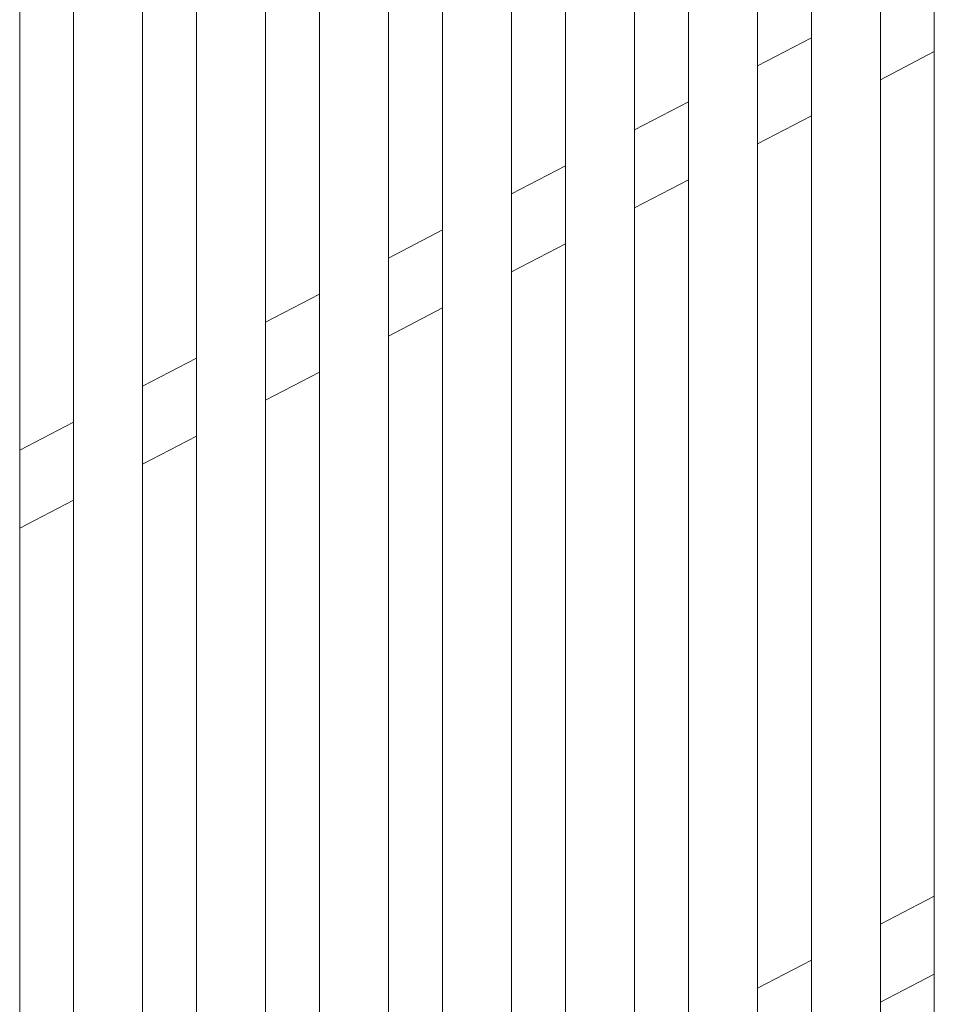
# Model space of a CAD drawing. Header units: millimetres. Extents: x -65 to 293624, y -1905 to 31061.
# Tile 207 of 256: x 113992 to 114587, y 21554 to 22194. Entities that reach past the tile are written whole.
import ezdxf

# ---------------------------------------------------------------- set-up
doc = ezdxf.new("R2010")
doc.units = ezdxf.units.MM
doc.header["$MEASUREMENT"] = 0
doc.layers.add('1245 Sisehoovi varjestus.AR', color=7, linetype='Continuous')

# ---------------------------------------------------------------- blocks, each defined once
blk = doc.blocks.new('Section Element_1743_3', base_point=(20443.11, 12361.43))
at = {"layer": '1245 Sisehoovi varjestus.AR', "color": 7, "linetype": 'Continuous', "lineweight": 13}
blk.add_line((113991.88, 20127.86), (113991.88, 22856.54), dxfattribs=at)
blk = doc.blocks.new('Section Element_1744_3', base_point=(20443.11, 12361.43))
at = {"layer": '1245 Sisehoovi varjestus.AR', "color": 7, "linetype": 'Continuous', "lineweight": 13}
for p, q in [((114071.88, 20169.55), (114071.88, 22868.88)), ((114026.88, 20169.55), (114026.88, 22861.94))]:
    blk.add_line(p, q, dxfattribs=at)
blk = doc.blocks.new('Section Element_1745_3', base_point=(20443.11, 12361.43))
at = {"layer": '1245 Sisehoovi varjestus.AR', "color": 7, "linetype": 'Continuous', "lineweight": 13}
for p, q in [((114151.88, 20211.23), (114151.88, 22881.22)), ((114106.88, 20211.23), (114106.88, 22874.28))]:
    blk.add_line(p, q, dxfattribs=at)
blk = doc.blocks.new('Section Element_1746_3', base_point=(20443.11, 12361.43))
at = {"layer": '1245 Sisehoovi varjestus.AR', "color": 7, "linetype": 'Continuous', "lineweight": 13}
for p, q in [((114231.88, 20252.91), (114231.88, 22893.56)), ((114186.88, 20252.91), (114186.88, 22886.62))]:
    blk.add_line(p, q, dxfattribs=at)
blk = doc.blocks.new('Section Element_1747_3', base_point=(20443.11, 12361.43))
at = {"layer": '1245 Sisehoovi varjestus.AR', "color": 7, "linetype": 'Continuous', "lineweight": 13}
for p, q in [((114311.88, 20294.59), (114311.88, 22905.91)), ((114266.88, 20294.59), (114266.88, 22898.96))]:
    blk.add_line(p, q, dxfattribs=at)
blk = doc.blocks.new('Section Element_1748_3', base_point=(20443.11, 12361.43))
at = {"layer": '1245 Sisehoovi varjestus.AR', "color": 7, "linetype": 'Continuous', "lineweight": 13}
for p, q in [((114391.88, 20336.27), (114391.88, 22918.25)), ((114346.88, 20336.27), (114346.88, 22911.31))]:
    blk.add_line(p, q, dxfattribs=at)
blk = doc.blocks.new('Section Element_1749_3', base_point=(20443.11, 12361.43))
at = {"layer": '1245 Sisehoovi varjestus.AR', "color": 7, "linetype": 'Continuous', "lineweight": 13}
for p, q in [((114471.88, 20377.95), (114471.88, 22930.59)), ((114426.88, 20377.95), (114426.88, 22923.65))]:
    blk.add_line(p, q, dxfattribs=at)
blk = doc.blocks.new('Section Element_1750_3', base_point=(20443.11, 12361.43))
at = {"layer": '1245 Sisehoovi varjestus.AR', "color": 7, "linetype": 'Continuous', "lineweight": 13}
for p, q in [((114551.88, 20419.63), (114551.88, 22942.93)), ((114506.88, 20419.63), (114506.88, 22935.99))]:
    blk.add_line(p, q, dxfattribs=at)
blk = doc.blocks.new('Section Element_1751_3', base_point=(20443.11, 12361.43))
at = {"layer": '1245 Sisehoovi varjestus.AR', "color": 7, "linetype": 'Continuous', "lineweight": 13}
blk.add_line((114586.88, 20461.32), (114586.88, 22948.33), dxfattribs=at)
blk = doc.blocks.new('Section Element_1913_3', base_point=(20443.11, 12361.43))
at = {"layer": '1245 Sisehoovi varjestus.AR', "color": 7, "linetype": 'Continuous', "lineweight": 13}
for p, q in [((114586.88, 21624.08), (114551.88, 21605.84)), ((114506.88, 21582.39), (114471.88, 21564.16)), ((114586.88, 21573.33), (114551.88, 21555.1))]:
    blk.add_line(p, q, dxfattribs=at)
blk = doc.blocks.new('Section Element_1917_3', base_point=(20443.11, 12361.43))
at = {"layer": '1245 Sisehoovi varjestus.AR', "color": 7, "linetype": 'Continuous', "lineweight": 13}
for p, q in [((114506.88, 22182.39), (114471.88, 22164.16)), ((114586.88, 22173.33), (114551.88, 22155.1)), ((114426.88, 22140.71), (114391.88, 22122.48)), ((114506.88, 22131.65), (114471.88, 22113.42)), ((114346.88, 22099.03), (114311.88, 22080.8)), ((114426.88, 22089.97), (114391.88, 22071.73)), ((114266.88, 22057.35), (114231.88, 22039.11)), ((114346.88, 22048.29), (114311.88, 22030.05)), ((114186.88, 22015.67), (114151.88, 21997.43)), ((114266.88, 22006.61), (114231.88, 21988.37)), ((114106.88, 21973.99), (114071.88, 21955.75)), ((114186.88, 21964.93), (114151.88, 21946.69)), ((114026.88, 21932.3), (113991.88, 21914.07)), ((114106.88, 21923.24), (114071.88, 21905.01)), ((114026.88, 21881.56), (113991.88, 21863.33))]:
    blk.add_line(p, q, dxfattribs=at)

msp = doc.modelspace()

# ---------------------------------------------------------------- block references
at = {"layer": '1245 Sisehoovi varjestus.AR', "lineweight": 0}
for name in ['Section Element_1751_3', 'Section Element_1750_3', 'Section Element_1749_3', 'Section Element_1748_3', 'Section Element_1747_3', 'Section Element_1746_3', 'Section Element_1745_3', 'Section Element_1744_3', 'Section Element_1743_3', 'Section Element_1917_3', 'Section Element_1913_3']:
    msp.add_blockref(name, (20443.11, 12361.43), dxfattribs=at)

doc.saveas('drawing.dxf')
